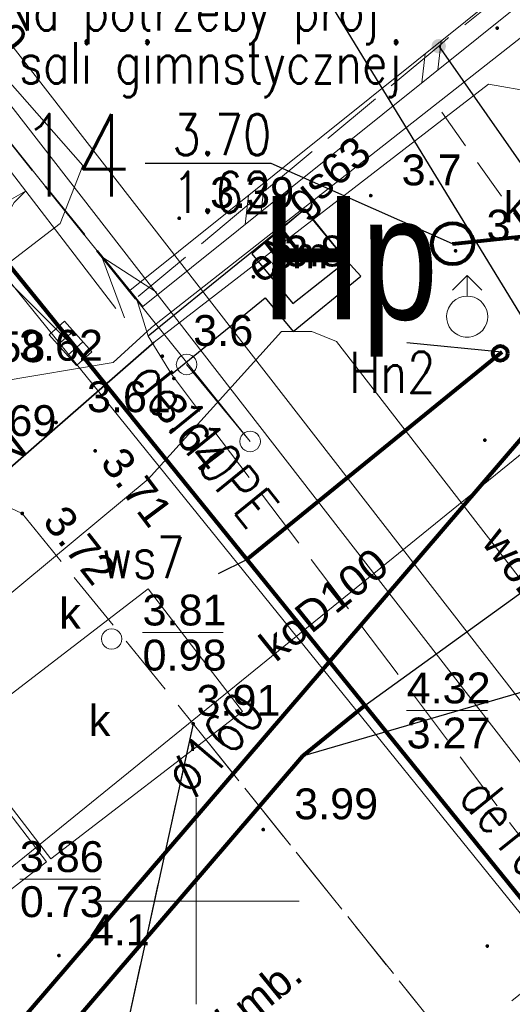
# Model space of a CAD drawing. Extents: x 5474185 to 5474933, y 5916077 to 5916824.
# Tile 207 of 256: x 5474646 to 5474658, y 5916347 to 5916371. Entities that reach past the tile are written whole.
import ezdxf
from ezdxf.enums import TextEntityAlignment as Align

# ---------------------------------------------------------------- set-up
doc = ezdxf.new("R2010")
doc.units = 0
for name, pattern in [('PRZER1-1', [1, 0.5, -0.5]), ('PRZER2-1', [1.5, 1, -0.5]), ('PRZER3-1', [2, 1.5, -0.5])]:
    doc.linetypes.add(name, pattern=pattern)
for name, color, linetype, lineweight in [('GSLDSO', 253, 'CONTINUOUS', 18), ('GSLKBR', 253, 'CONTINUOUS', 18), ('GSLKOG', 253, 'CONTINUOUS', 35), ('GSLKRW', 253, 'CONTINUOUS', 25), ('GSLTZI', 253, 'CONTINUOUS', 18), ('GSPWPN', 253, 'CONTINUOUS', 13), ('GSPWPN_O', 253, 'CONTINUOUS', 13), ('GSPWPS', 253, 'CONTINUOUS', 13), ('GSPWPS_O', 253, 'CONTINUOUS', 13), ('GSSISM', 253, 'CONTINUOUS', 25), ('GSSISM_O', 253, 'CONTINUOUS', 25), ('GSSKOA', 253, 'CONTINUOUS', 18), ('GSSKOA_O', 253, 'CONTINUOUS', 18), ('GULCPR', 254, 'CONTINUOUS', 18), ('GULCPR_O', 254, 'CONTINUOUS', 18), ('GULEPR', 254, 'CONTINUOUS', 18), ('GULEPR_O', 254, 'CONTINUOUS', 18), ('GULGPR', 254, 'CONTINUOUS', 18), ('GULGPR_O', 254, 'CONTINUOUS', 18), ('GULKPR', 7, 'CONTINUOUS', 18), ('GULKPR_O', 254, 'CONTINUOUS', 18), ('GULLOB', 254, 'CONTINUOUS', 35), ('GULTPR', 254, 'CONTINUOUS', 18), ('GULWPR', 7, 'CONTINUOUS', 18), ('GULWPR_O', 254, 'CONTINUOUS', 18), ('GUPISN', 253, 'CONTINUOUS', 18), ('GUPIWZ', 253, 'CONTINUOUS', 18), ('GUPIWZ_O', 253, 'CONTINUOUS', 18), ('GUPKKS', 253, 'CONTINUOUS', 18), ('GUPPRZ_O', 40, 'CONTINUOUS', 18), ('GUPWDT', 253, 'CONTINUOUS', 18), ('GUSKUT', 253, 'CONTINUOUS', 18), ('GUSKUT_O', 253, 'CONTINUOUS', 18), ('is  woda szklarnia', 5, 'CONTINUOUS', 18), ('IS HP zasięg', 251, 'CONTINUOUS', 20), ('IS ks', 34, 'CONTINUOUS', 40), ('IS opis', 7, 'CONTINUOUS', 20), ('Ramka sekcyjna', 253, 'CONTINUOUS', 18)]:
    doc.layers.add(name, color=color, linetype=linetype, lineweight=lineweight)
for name, color, linetype in [('is SZKLARNIA KRANY', 5, 'CONTINUOUS'), ('ks_Linie_odn', 2, 'CONTINUOUS'), ('ks_Opis_PZ_1', 2, 'CONTINUOUS'), ('ks_Teksty', 2, 'CONTINUOUS'), ('w_Opis_PZ_2', 7, 'CONTINUOUS')]:
    doc.layers.add(name, color=color, linetype=linetype)
doc.styles.add('Arial', font='arial.ttf')
doc.styles.get("Standard").update_dxf_attribs({"font": 'simplex.shx'})
doc.styles.add('STYLE3', font='arial.ttf', dxfattribs={"width": 0.8})

msp = doc.modelspace()

# ---------------------------------------------------------------- hatches: boundary and pattern name
at = {"layer": 'GSLKOG'}
msp.add_hatch(color=256, dxfattribs=at).paths.add_polyline_path([(5474655.905015, 5916370.595646), (5474655.859378, 5916370.5977), (5474655.815827, 5916370.611497), (5474655.77733, 5916370.636095), (5474655.746512, 5916370.669819), (5474655.725473, 5916370.710369), (5474655.715646, 5916370.754985), (5474655.7177, 5916370.800622), (5474655.731497, 5916370.844173), (5474655.756095, 5916370.88267), (5474655.789819, 5916370.913488), (5474655.830369, 5916370.934527), (5474655.874985, 5916370.944354), (5474655.920622, 5916370.9423), (5474655.964173, 5916370.928503), (5474656.00267, 5916370.903905), (5474656.033488, 5916370.870181), (5474656.054527, 5916370.829631), (5474656.064354, 5916370.785015), (5474656.0623, 5916370.739378), (5474656.048503, 5916370.695827), (5474656.023905, 5916370.65733), (5474655.990181, 5916370.626512), (5474655.949631, 5916370.605473)])
at = {"layer": 'GSPWPN'}
for points in [[(5474657.31, 5916371.165), (5474657.298353, 5916371.166533), (5474657.2875, 5916371.171029), (5474657.27818, 5916371.17818), (5474657.271029, 5916371.1875), (5474657.266533, 5916371.198353), (5474657.265, 5916371.21), (5474657.266533, 5916371.221647), (5474657.271029, 5916371.2325), (5474657.27818, 5916371.24182), (5474657.2875, 5916371.248971), (5474657.298353, 5916371.253467), (5474657.31, 5916371.255), (5474657.321647, 5916371.253467), (5474657.3325, 5916371.248971), (5474657.34182, 5916371.24182), (5474657.348971, 5916371.2325), (5474657.353467, 5916371.221647), (5474657.355, 5916371.21), (5474657.353467, 5916371.198353), (5474657.348971, 5916371.1875), (5474657.34182, 5916371.17818), (5474657.3325, 5916371.171029), (5474657.321647, 5916371.166533)], [(5474654.24, 5916367.095), (5474654.228353, 5916367.096533), (5474654.2175, 5916367.101029), (5474654.20818, 5916367.10818), (5474654.201029, 5916367.1175), (5474654.196533, 5916367.128353), (5474654.195, 5916367.14), (5474654.196533, 5916367.151647), (5474654.201029, 5916367.1625), (5474654.20818, 5916367.17182), (5474654.2175, 5916367.178971), (5474654.228353, 5916367.183467), (5474654.24, 5916367.185), (5474654.251647, 5916367.183467), (5474654.2625, 5916367.178971), (5474654.27182, 5916367.17182), (5474654.278971, 5916367.1625), (5474654.283467, 5916367.151647), (5474654.285, 5916367.14), (5474654.283467, 5916367.128353), (5474654.278971, 5916367.1175), (5474654.27182, 5916367.10818), (5474654.2625, 5916367.101029), (5474654.251647, 5916367.096533)], [(5474656.3, 5916365.755), (5474656.288353, 5916365.756533), (5474656.2775, 5916365.761029), (5474656.26818, 5916365.76818), (5474656.261029, 5916365.7775), (5474656.256533, 5916365.788353), (5474656.255, 5916365.8), (5474656.256533, 5916365.811647), (5474656.261029, 5916365.8225), (5474656.26818, 5916365.83182), (5474656.2775, 5916365.838971), (5474656.288353, 5916365.843467), (5474656.3, 5916365.845), (5474656.311647, 5916365.843467), (5474656.3225, 5916365.838971), (5474656.33182, 5916365.83182), (5474656.338971, 5916365.8225), (5474656.343467, 5916365.811647), (5474656.345, 5916365.8), (5474656.343467, 5916365.788353), (5474656.338971, 5916365.7775), (5474656.33182, 5916365.76818), (5474656.3225, 5916365.761029), (5474656.311647, 5916365.756533)], [(5474651.39, 5916365.125), (5474651.378353, 5916365.126533), (5474651.3675, 5916365.131029), (5474651.35818, 5916365.13818), (5474651.351029, 5916365.1475), (5474651.346533, 5916365.158353), (5474651.345, 5916365.17), (5474651.346533, 5916365.181647), (5474651.351029, 5916365.1925), (5474651.35818, 5916365.20182), (5474651.3675, 5916365.208971), (5474651.378353, 5916365.213467), (5474651.39, 5916365.215), (5474651.401647, 5916365.213467), (5474651.4125, 5916365.208971), (5474651.42182, 5916365.20182), (5474651.428971, 5916365.1925), (5474651.433467, 5916365.181647), (5474651.435, 5916365.17), (5474651.433467, 5916365.158353), (5474651.428971, 5916365.1475), (5474651.42182, 5916365.13818), (5474651.4125, 5916365.131029), (5474651.401647, 5916365.126533)], [(5474649.18, 5916363.195), (5474649.168353, 5916363.196533), (5474649.1575, 5916363.201029), (5474649.14818, 5916363.20818), (5474649.141029, 5916363.2175), (5474649.136533, 5916363.228353), (5474649.135, 5916363.24), (5474649.136533, 5916363.251647), (5474649.141029, 5916363.2625), (5474649.14818, 5916363.27182), (5474649.1575, 5916363.278971), (5474649.168353, 5916363.283467), (5474649.18, 5916363.285), (5474649.191647, 5916363.283467), (5474649.2025, 5916363.278971), (5474649.21182, 5916363.27182), (5474649.218971, 5916363.2625), (5474649.223467, 5916363.251647), (5474649.225, 5916363.24), (5474649.223467, 5916363.228353), (5474649.218971, 5916363.2175), (5474649.21182, 5916363.20818), (5474649.2025, 5916363.201029), (5474649.191647, 5916363.196533)], [(5474657.01, 5916361.155), (5474656.998353, 5916361.156533), (5474656.9875, 5916361.161029), (5474656.97818, 5916361.16818), (5474656.971029, 5916361.1775), (5474656.966533, 5916361.188353), (5474656.965, 5916361.2), (5474656.966533, 5916361.211647), (5474656.971029, 5916361.2225), (5474656.97818, 5916361.23182), (5474656.9875, 5916361.238971), (5474656.998353, 5916361.243467), (5474657.01, 5916361.245), (5474657.021647, 5916361.243467), (5474657.0325, 5916361.238971), (5474657.04182, 5916361.23182), (5474657.048971, 5916361.2225), (5474657.053467, 5916361.211647), (5474657.055, 5916361.2), (5474657.053467, 5916361.188353), (5474657.048971, 5916361.1775), (5474657.04182, 5916361.16818), (5474657.0325, 5916361.161029), (5474657.021647, 5916361.156533)], [(5474646.67, 5916348.635), (5474646.658353, 5916348.636533), (5474646.6475, 5916348.641029), (5474646.63818, 5916348.64818), (5474646.631029, 5916348.6575), (5474646.626533, 5916348.668353), (5474646.625, 5916348.68), (5474646.626533, 5916348.691647), (5474646.631029, 5916348.7025), (5474646.63818, 5916348.71182), (5474646.6475, 5916348.718971), (5474646.658353, 5916348.723467), (5474646.67, 5916348.725), (5474646.681647, 5916348.723467), (5474646.6925, 5916348.718971), (5474646.70182, 5916348.71182), (5474646.708971, 5916348.7025), (5474646.713467, 5916348.691647), (5474646.715, 5916348.68), (5474646.713467, 5916348.668353), (5474646.708971, 5916348.6575), (5474646.70182, 5916348.64818), (5474646.6925, 5916348.641029), (5474646.681647, 5916348.636533)]]:
    msp.add_hatch(color=256, dxfattribs=at).paths.add_polyline_path(points)
at = {"layer": 'GSPWPS'}
for points in [[(5474649.59, 5916366.545), (5474649.578353, 5916366.546533), (5474649.5675, 5916366.551029), (5474649.55818, 5916366.55818), (5474649.551029, 5916366.5675), (5474649.546533, 5916366.578353), (5474649.545, 5916366.59), (5474649.546533, 5916366.601647), (5474649.551029, 5916366.6125), (5474649.55818, 5916366.62182), (5474649.5675, 5916366.628971), (5474649.578353, 5916366.633467), (5474649.59, 5916366.635), (5474649.601647, 5916366.633467), (5474649.6125, 5916366.628971), (5474649.62182, 5916366.62182), (5474649.628971, 5916366.6125), (5474649.633467, 5916366.601647), (5474649.635, 5916366.59), (5474649.633467, 5916366.578353), (5474649.628971, 5916366.5675), (5474649.62182, 5916366.55818), (5474649.6125, 5916366.551029), (5474649.601647, 5916366.546533)], [(5474649.46, 5916362.655), (5474649.448353, 5916362.656533), (5474649.4375, 5916362.661029), (5474649.42818, 5916362.66818), (5474649.421029, 5916362.6775), (5474649.416533, 5916362.688353), (5474649.415, 5916362.7), (5474649.416533, 5916362.711647), (5474649.421029, 5916362.7225), (5474649.42818, 5916362.73182), (5474649.4375, 5916362.738971), (5474649.448353, 5916362.743467), (5474649.46, 5916362.745), (5474649.471647, 5916362.743467), (5474649.4825, 5916362.738971), (5474649.49182, 5916362.73182), (5474649.498971, 5916362.7225), (5474649.503467, 5916362.711647), (5474649.505, 5916362.7), (5474649.503467, 5916362.688353), (5474649.498971, 5916362.6775), (5474649.49182, 5916362.66818), (5474649.4825, 5916362.661029), (5474649.471647, 5916362.656533)], [(5474646.6, 5916361.585), (5474646.588353, 5916361.586533), (5474646.5775, 5916361.591029), (5474646.56818, 5916361.59818), (5474646.561029, 5916361.6075), (5474646.556533, 5916361.618353), (5474646.555, 5916361.63), (5474646.556533, 5916361.641647), (5474646.561029, 5916361.6525), (5474646.56818, 5916361.66182), (5474646.5775, 5916361.668971), (5474646.588353, 5916361.673467), (5474646.6, 5916361.675), (5474646.611647, 5916361.673467), (5474646.6225, 5916361.668971), (5474646.63182, 5916361.66182), (5474646.638971, 5916361.6525), (5474646.643467, 5916361.641647), (5474646.645, 5916361.63), (5474646.643467, 5916361.618353), (5474646.638971, 5916361.6075), (5474646.63182, 5916361.59818), (5474646.6225, 5916361.591029), (5474646.611647, 5916361.586533)], [(5474647.55, 5916360.895), (5474647.538353, 5916360.896533), (5474647.5275, 5916360.901029), (5474647.51818, 5916360.90818), (5474647.511029, 5916360.9175), (5474647.506533, 5916360.928353), (5474647.505, 5916360.94), (5474647.506533, 5916360.951647), (5474647.511029, 5916360.9625), (5474647.51818, 5916360.97182), (5474647.5275, 5916360.978971), (5474647.538353, 5916360.983467), (5474647.55, 5916360.985), (5474647.561647, 5916360.983467), (5474647.5725, 5916360.978971), (5474647.58182, 5916360.97182), (5474647.588971, 5916360.9625), (5474647.593467, 5916360.951647), (5474647.595, 5916360.94), (5474647.593467, 5916360.928353), (5474647.588971, 5916360.9175), (5474647.58182, 5916360.90818), (5474647.5725, 5916360.901029), (5474647.561647, 5916360.896533)], [(5474645.78, 5916359.375), (5474645.768353, 5916359.376533), (5474645.7575, 5916359.381029), (5474645.74818, 5916359.38818), (5474645.741029, 5916359.3975), (5474645.736533, 5916359.408353), (5474645.735, 5916359.42), (5474645.736533, 5916359.431647), (5474645.741029, 5916359.4425), (5474645.74818, 5916359.45182), (5474645.7575, 5916359.458971), (5474645.768353, 5916359.463467), (5474645.78, 5916359.465), (5474645.791647, 5916359.463467), (5474645.8025, 5916359.458971), (5474645.81182, 5916359.45182), (5474645.818971, 5916359.4425), (5474645.823467, 5916359.431647), (5474645.825, 5916359.42), (5474645.823467, 5916359.408353), (5474645.818971, 5916359.3975), (5474645.81182, 5916359.38818), (5474645.8025, 5916359.381029), (5474645.791647, 5916359.376533)], [(5474649.93, 5916354.265), (5474649.918353, 5916354.266533), (5474649.9075, 5916354.271029), (5474649.89818, 5916354.27818), (5474649.891029, 5916354.2875), (5474649.886533, 5916354.298353), (5474649.885, 5916354.31), (5474649.886533, 5916354.321647), (5474649.891029, 5916354.3325), (5474649.89818, 5916354.34182), (5474649.9075, 5916354.348971), (5474649.918353, 5916354.353467), (5474649.93, 5916354.355), (5474649.941647, 5916354.353467), (5474649.9525, 5916354.348971), (5474649.96182, 5916354.34182), (5474649.968971, 5916354.3325), (5474649.973467, 5916354.321647), (5474649.975, 5916354.31), (5474649.973467, 5916354.298353), (5474649.968971, 5916354.2875), (5474649.96182, 5916354.27818), (5474649.9525, 5916354.271029), (5474649.941647, 5916354.266533)], [(5474651.63, 5916351.695), (5474651.618353, 5916351.696533), (5474651.6075, 5916351.701029), (5474651.59818, 5916351.70818), (5474651.591029, 5916351.7175), (5474651.586533, 5916351.728353), (5474651.585, 5916351.74), (5474651.586533, 5916351.751647), (5474651.591029, 5916351.7625), (5474651.59818, 5916351.77182), (5474651.6075, 5916351.778971), (5474651.618353, 5916351.783467), (5474651.63, 5916351.785), (5474651.641647, 5916351.783467), (5474651.6525, 5916351.778971), (5474651.66182, 5916351.77182), (5474651.668971, 5916351.7625), (5474651.673467, 5916351.751647), (5474651.675, 5916351.74), (5474651.673467, 5916351.728353), (5474651.668971, 5916351.7175), (5474651.66182, 5916351.70818), (5474651.6525, 5916351.701029), (5474651.641647, 5916351.696533)], [(5474657.07, 5916348.865), (5474657.058353, 5916348.866533), (5474657.0475, 5916348.871029), (5474657.03818, 5916348.87818), (5474657.031029, 5916348.8875), (5474657.026533, 5916348.898353), (5474657.025, 5916348.91), (5474657.026533, 5916348.921647), (5474657.031029, 5916348.9325), (5474657.03818, 5916348.94182), (5474657.0475, 5916348.948971), (5474657.058353, 5916348.953467), (5474657.07, 5916348.955), (5474657.081647, 5916348.953467), (5474657.0925, 5916348.948971), (5474657.10182, 5916348.94182), (5474657.108971, 5916348.9325), (5474657.113467, 5916348.921647), (5474657.115, 5916348.91), (5474657.113467, 5916348.898353), (5474657.108971, 5916348.8875), (5474657.10182, 5916348.87818), (5474657.0925, 5916348.871029), (5474657.081647, 5916348.866533)]]:
    msp.add_hatch(color=256, dxfattribs=at).paths.add_polyline_path(points)

# ---------------------------------------------------------------- linework, layer by layer
at = {"layer": 'GSLDSO', "linetype": 'Continuous', "lineweight": 18, "elevation": 10.18, "flags": 128}
for points in [[(5474648.393545, 5916364.834992), (5474667.013545, 5916379.774992)], [(5474648.706455, 5916364.445008), (5474667.326455, 5916379.385008)]]:
    msp.add_lwpolyline(points, dxfattribs=at)
at = {"layer": 'GSLDSO', "elevation": 10.18, "flags": 128}
for points in [[(5474655.87154, 5916370.194008), (5474655.948615, 5916370.896901)], [(5474655.87154, 5916370.194008), (5474655.948615, 5916370.896901)], [(5474655.481556, 5916369.881098), (5474655.558631, 5916370.583992)], [(5474655.481556, 5916369.881098), (5474655.558631, 5916370.583992)], [(5474651.581711, 5916366.752007), (5474651.658786, 5916367.454901)], [(5474651.581711, 5916366.752007), (5474651.658786, 5916367.454901)], [(5474651.191726, 5916366.439098), (5474651.268802, 5916367.141992)], [(5474651.191726, 5916366.439098), (5474651.268802, 5916367.141992)], [(5474648.393545, 5916364.834992), (5474648.706455, 5916364.445008)]]:
    msp.add_lwpolyline(points, dxfattribs=at)
at = {"layer": 'GSLKBR', "linetype": 'Continuous', "lineweight": 18, "elevation": 10.18, "flags": 128}
msp.add_lwpolyline([(5474643.67, 5916370.1), (5474648.05, 5916364.4)], dxfattribs=at)
at = {"layer": 'GSLKBR', "elevation": 10.18, "flags": 128}
for points in [[(5474645.86, 5916367.25), (5474645.521018, 5916367.053977), (5474645.142852, 5916366.952369), (5474644.751273, 5916366.9521), (5474644.372968, 5916367.053187)], [(5474645.286929, 5916365.863786), (5474645.28666, 5916366.255364), (5474645.387747, 5916366.63367), (5474645.583302, 5916366.972922), (5474645.86, 5916367.25)]]:
    msp.add_lwpolyline(points, dxfattribs=at)
at = {"layer": 'GSLKOG', "linetype": 'Continuous', "lineweight": 30}
msp.add_line((5474655.89, 5916370.77, 10.18), (5474666.67, 5916355.33, 10.18), dxfattribs=at)
at = {"layer": 'GSLKRW', "linetype": 'Continuous', "lineweight": 30}
for p, q in [((5474652.65, 5916366.81, 10.18), (5474651.01, 5916365.49, 10.18)), ((5474653.66, 5916365.56, 10.18), (5474652.65, 5916366.81, 10.18)), ((5474651.01, 5916365.49, 10.18), (5474648.84, 5916363.73, 10.18)), ((5474654, 5916365.18, 10.18), (5474653.66, 5916365.56, 10.18)), ((5474652.36, 5916363.84, 10.18), (5474654, 5916365.18, 10.18)), ((5474649.4, 5916362.8, 10.18), (5474651.68, 5916364.66, 10.18)), ((5474651.68, 5916364.66, 10.18), (5474652.36, 5916363.84, 10.18)), ((5474649.93, 5916354.31, 10.18), (5474647.65, 5916343.91, 10.18))]:
    msp.add_line(p, q, dxfattribs=at)
at = {"layer": 'GSLTZI', "linetype": 'PRZER2-1', "lineweight": 18, "elevation": 10.1}
msp.add_lwpolyline([(5474665.24, 5916356.13), (5474655.91, 5916369.24)], dxfattribs=at)
at = {"layer": 'GSSISM', "linetype": 'Continuous', "lineweight": 30}
for p, q in [((5474652.63, 5916366.8, 10.18), (5474651.35, 5916365.73, 10.18)), ((5474653.66, 5916365.56, 10.18), (5474652.63, 5916366.8, 10.18)), ((5474651.35, 5916365.73, 10.18), (5474652.35, 5916364.52, 10.18)), ((5474652.35, 5916364.52, 10.18), (5474653.66, 5916365.56, 10.18))]:
    msp.add_line(p, q, dxfattribs=at)
at = {"layer": 'GSSKOA', "linetype": 'PRZER3-1', "lineweight": 13}
for p, q in [((5474667.06, 5916379.73, 10.18), (5474656.12, 5916370.97, 10.18)), ((5474656.12, 5916370.97, 10.18), (5474655.89, 5916370.77, 10.18)), ((5474655.89, 5916370.77, 10.18), (5474648.52, 5916364.63, 10.18)), ((5474648.55, 5916364.64, 10.18), (5474644.06, 5916370.21, 10.18)), ((5474648.52, 5916364.63, 10.18), (5474644.06, 5916370.21, 10.18)), ((5474648.84, 5916363.73, 10.18), (5474648.55, 5916364.64, 10.18)), ((5474649.4, 5916362.8, 10.18), (5474648.84, 5916363.73, 10.18)), ((5474659.72, 5916349.12, 10.18), (5474649.4, 5916362.8, 10.18)), ((5474644.8, 5916359.87, 10.18), (5474645.78, 5916359.42, 10.18)), ((5474645.78, 5916359.42, 10.18), (5474649.93, 5916354.31, 10.18)), ((5474649.93, 5916354.31, 10.18), (5474647.65, 5916343.91, 10.18)), ((5474649.93, 5916354.31, 10.18), (5474656.04, 5916346.68, 10.18)), ((5474656.04, 5916346.68, 10.18), (5474649.93, 5916354.31, 10.18))]:
    msp.add_line(p, q, dxfattribs=at)
at = {"layer": 'GULCPR', "linetype": 'Continuous', "lineweight": 13}
for p, q in [((5474659.27, 5916353.06, 10.14), (5474629.72, 5916391.17, 10.14)), ((5474658.55, 5916352.49, 10.14), (5474629, 5916390.61, 10.14))]:
    msp.add_line(p, q, dxfattribs=at)
at = {"layer": 'GULEPR', "linetype": 'Continuous', "lineweight": 13}
for p, q in [((5474651.31, 5916361.17, 10.14), (5474625.78, 5916392.99, 10.14)), ((5474647.25, 5916367.87, 10.14), (5474636.34, 5916380.3, 10.14)), ((5474657.1, 5916369.85, 10.14), (5474648.98, 5916363.58, 10.14)), ((5474665.61, 5916368.33, 10.14), (5474657.1, 5916369.85, 10.14)), ((5474646.7, 5916366.46, 10.14), (5474647.25, 5916367.87, 10.14)), ((5474634.95, 5916357.45, 10.14), (5474646.7, 5916366.46, 10.14)), ((5474648.98, 5916363.58, 10.14), (5474644.34, 5916359.53, 10.14)), ((5474649.77, 5916363.04, 10.14), (5474651.31, 5916361.17, 10.14))]:
    msp.add_line(p, q, dxfattribs=at)
at = {"layer": 'GULEPR', "elevation": 10.14, "flags": 128}
msp.add_lwpolyline([(5474649.04034, 5916364.797829), (5474647.711647, 5916365.654903), (5474648.260356, 5916364.172028)], dxfattribs=at)
at = {"layer": 'GULGPR', "linetype": 'Continuous', "lineweight": 13}
for p, q in [((5474660.11, 5916372.73, 10.14), (5474648.92, 5916363.94, 10.14)), ((5474648.92, 5916363.94, 10.14), (5474647.99, 5916363.09, 10.14)), ((5474647.99, 5916363.09, 10.14), (5474643.65, 5916362.36, 10.14))]:
    msp.add_line(p, q, dxfattribs=at)
at = {"layer": 'GULKPR', "linetype": 'Continuous', "lineweight": 18, "elevation": 10.14, "flags": 128}
for points in [[(5474646.95, 5916363.55), (5474640.38, 5916370.1)], [(5474666.18, 5916367.59), (5474644.97, 5916350.38)]]:
    msp.add_lwpolyline(points, dxfattribs=at)
at = {"layer": 'GULLOB', "linetype": 'Continuous', "lineweight": 35, "elevation": 10.12, "flags": 128}
msp.add_lwpolyline([(5474648.98, 5916363.58), (5474644.34, 5916359.53)], dxfattribs=at)
at = {"layer": 'GULTPR', "linetype": 'PRZER3-1', "lineweight": 13}
msp.add_line((5474648.32, 5916340.05, 10.14), (5474677.15, 5916363.29, 10.14), dxfattribs=at)
at = {"layer": 'GULWPR', "linetype": 'Continuous', "lineweight": 13}
for p, q in [((5474645.73, 5916364.74, 10.14), (5474640.9, 5916370.68, 10.14)), ((5474658.87, 5916348.46, 10.14), (5474645.73, 5916364.74, 10.14)), ((5474652.07, 5916363.84, 10.14), (5474648.84, 5916360.25, 10.14)), ((5474652.81, 5916363.84, 10.14), (5474652.07, 5916363.84, 10.14)), ((5474653.41, 5916363.6, 10.14), (5474652.81, 5916363.84, 10.14)), ((5474660.69, 5916354.18, 10.14), (5474653.41, 5916363.6, 10.14)), ((5474648.84, 5916360.25, 10.14), (5474645.17, 5916357.21, 10.14))]:
    msp.add_line(p, q, dxfattribs=at)
at = {"layer": 'GUPISN', "elevation": 10.16, "flags": 128}
for points in [[(5474649.77, 5916363.29), (5474649.834705, 5916363.281481), (5474649.895, 5916363.256506), (5474649.946777, 5916363.216777), (5474649.986506, 5916363.165), (5474650.011481, 5916363.104705), (5474650.02, 5916363.04), (5474650.011481, 5916362.975295), (5474649.986506, 5916362.915), (5474649.946777, 5916362.863223), (5474649.895, 5916362.823494), (5474649.834705, 5916362.798519), (5474649.77, 5916362.79), (5474649.705295, 5916362.798519), (5474649.645, 5916362.823494), (5474649.593223, 5916362.863223), (5474649.553494, 5916362.915), (5474649.528519, 5916362.975295), (5474649.52, 5916363.04), (5474649.528519, 5916363.104705), (5474649.553494, 5916363.165), (5474649.593223, 5916363.216777), (5474649.645, 5916363.256506), (5474649.705295, 5916363.281481), (5474649.77, 5916363.29)], [(5474651.31, 5916361.42), (5474651.374705, 5916361.411481), (5474651.435, 5916361.386506), (5474651.486777, 5916361.346777), (5474651.526506, 5916361.295), (5474651.551481, 5916361.234705), (5474651.56, 5916361.17), (5474651.551481, 5916361.105295), (5474651.526506, 5916361.045), (5474651.486777, 5916360.993223), (5474651.435, 5916360.953494), (5474651.374705, 5916360.928519), (5474651.31, 5916360.92), (5474651.245295, 5916360.928519), (5474651.185, 5916360.953494), (5474651.133223, 5916360.993223), (5474651.093494, 5916361.045), (5474651.068519, 5916361.105295), (5474651.06, 5916361.17), (5474651.068519, 5916361.234705), (5474651.093494, 5916361.295), (5474651.133223, 5916361.346777), (5474651.185, 5916361.386506), (5474651.245295, 5916361.411481), (5474651.31, 5916361.42)]]:
    msp.add_lwpolyline(points, close=True, dxfattribs=at)
at = {"layer": 'GUPISN', "linetype": 'PRZER1-1', "lineweight": 18, "elevation": 10.16}
msp.add_lwpolyline([(5474649.77, 5916363.04), (5474651.31, 5916361.17)], dxfattribs=at)
at = {"layer": 'GUPIWZ', "elevation": 10.18, "flags": 128}
msp.add_lwpolyline([(5474647.95, 5916356.62), (5474648.014705, 5916356.611481), (5474648.075, 5916356.586506), (5474648.126777, 5916356.546777), (5474648.166506, 5916356.495), (5474648.191481, 5916356.434705), (5474648.2, 5916356.37), (5474648.191481, 5916356.305295), (5474648.166506, 5916356.245), (5474648.126777, 5916356.193223), (5474648.075, 5916356.153494), (5474648.014705, 5916356.128519), (5474647.95, 5916356.12), (5474647.885295, 5916356.128519), (5474647.825, 5916356.153494), (5474647.773223, 5916356.193223), (5474647.733494, 5916356.245), (5474647.708519, 5916356.305295), (5474647.7, 5916356.37), (5474647.708519, 5916356.434705), (5474647.733494, 5916356.495), (5474647.773223, 5916356.546777), (5474647.825, 5916356.586506), (5474647.885295, 5916356.611481), (5474647.95, 5916356.62)], close=True, dxfattribs=at)
at = {"layer": 'GUPKKS', "elevation": 10.16, "flags": 128}
for points in [[(5474646.646922, 5916363.514382), (5474647.020271, 5916363.846963)], [(5474646.879729, 5916363.253037), (5474647.253078, 5916363.585618)]]:
    msp.add_lwpolyline(points, dxfattribs=at)
at = {"layer": 'GUPKKS'}
msp.add_3dface([(5474647.095907, 5916363.01036, 10.16), (5474646.430744, 5916363.757059, 10.16), (5474646.804093, 5916364.08964, 10.16), (5474647.469256, 5916363.342941, 10.16)], dxfattribs=at)
at = {"layer": 'GUPPRZ_O', "linetype": 'Continuous', "lineweight": 13, "elevation": 10.8, "flags": 128}
for points in [[(5474648.7, 5916356.525543), (5474650.66, 5916356.525543)], [(5474655.110973, 5916354.63301), (5474657.070973, 5916354.63301)], [(5474645.72, 5916350.535543), (5474647.68, 5916350.535543)]]:
    msp.add_lwpolyline(points, dxfattribs=at)
at = {"layer": 'GUPWDT', "elevation": 10.16, "flags": 128}
for points in [[(5474656.226447, 5916364.846447), (5474656.58, 5916365.2), (5474656.933553, 5916364.846447)], [(5474656.58, 5916364.7), (5474656.58, 5916365.2)]]:
    msp.add_lwpolyline(points, dxfattribs=at)
msp.add_lwpolyline([(5474656.58, 5916364.7), (5474656.666824, 5916364.692404), (5474656.75101, 5916364.669846), (5474656.83, 5916364.633013), (5474656.901394, 5916364.583022), (5474656.963022, 5916364.521394), (5474657.013013, 5916364.45), (5474657.049846, 5916364.37101), (5474657.072404, 5916364.286824), (5474657.08, 5916364.2), (5474657.072404, 5916364.113176), (5474657.049846, 5916364.02899), (5474657.013013, 5916363.95), (5474656.957875, 5916363.87257), (5474656.889079, 5916363.806973), (5474656.809113, 5916363.755582), (5474656.720866, 5916363.720254), (5474656.627528, 5916363.702264), (5474656.532472, 5916363.702264), (5474656.439134, 5916363.720254), (5474656.350887, 5916363.755582), (5474656.270921, 5916363.806973), (5474656.202125, 5916363.87257), (5474656.146987, 5916363.95), (5474656.1075, 5916364.036466), (5474656.085089, 5916364.128843), (5474656.080566, 5916364.223791), (5474656.094094, 5916364.317879), (5474656.125184, 5916364.407708), (5474656.172712, 5916364.490028), (5474656.23496, 5916364.561867), (5474656.30968, 5916364.620627), (5474656.394169, 5916364.664184), (5474656.485374, 5916364.690964), (5474656.58, 5916364.7)], close=True, dxfattribs=at)
at = {"layer": 'GUSKUT', "linetype": 'Continuous', "lineweight": 13}
for p, q in [((5474644.18, 5916354.01, 10.14), (5474648.84, 5916357.59, 10.14)), ((5474648.84, 5916357.59, 10.14), (5474651.13, 5916354.61, 10.14)), ((5474651.13, 5916354.61, 10.14), (5474646.47, 5916351.03, 10.14)), ((5474646.37, 5916350.96, 10.14), (5474644.08, 5916353.94, 10.14)), ((5474646.47, 5916351.03, 10.14), (5474644.18, 5916354.01, 10.14)), ((5474643.24, 5916348.55, 10.14), (5474646.37, 5916350.96, 10.14))]:
    msp.add_line(p, q, dxfattribs=at)
at = {"layer": 'is  woda szklarnia', "lineweight": 80, "ltscale": 0.7}
for p, q in [((5474646.361388, 5916364.33788, 10.14), (5474648.446475, 5916361.754532, 10.14)), ((5474657.426203, 5916363.334459, 10.18), (5474651.231965, 5916358.304095, 10.14)), ((5474659.241898, 5916348.382047, 10.14), (5474648.446475, 5916361.754532, 10.14)), ((5474652.587309, 5916353.529901), (5474654.100163, 5916354.751207)), ((5474634.848576, 5916332.878416), (5474652.587309, 5916353.529901))]:
    msp.add_line(p, q, dxfattribs=at)
at = {"layer": 'IS HP zasięg', "lineweight": 15, "ltscale": 0.7}
msp.add_circle((5474657.383907, 5916363.309527, 10.18), 75, dxfattribs=at)
at = {"layer": 'IS HP zasięg', "lineweight": 20, "ltscale": 0.7}
msp.add_circle((5474618.317819, 5916309.855134, 10.16), 75, dxfattribs=at)
at = {"layer": 'IS ks', "lineweight": 80, "ltscale": 0.7}
for p, q in [((5474656.22624, 5916365.972429, 0.02), (5474658.74, 5916366.24, 10.16)), ((5474634.09, 5916333.53), (5474659.12, 5916362.67))]:
    msp.add_line(p, q, dxfattribs=at)
msp.add_circle((5474656.22624, 5916365.972429, 0.02), 0.5, dxfattribs=at)
at = {"layer": 'IS opis', "lineweight": 80, "ltscale": 0.7}
msp.add_line((5474651.115058, 5916358.374928), (5474651.169439, 5916358.419005), dxfattribs=at)
msp.add_circle((5474657.383907, 5916363.309527, 10.18), 0.179414, dxfattribs=at)
at = {"layer": 'is SZKLARNIA KRANY', "lineweight": 80, "ltscale": 0.7}
msp.add_line((5474583.151718, 5916442.169964, 10.14), (5474646.361388, 5916364.33788, 10.14), dxfattribs=at)
at = {"layer": 'ks_Linie_odn'}
for points in [[(5474658.969112, 5916362.473359), (5474652.166006, 5916373.617727), (5474649.106006, 5916373.617727)], [(5474656.22624, 5916365.972429), (5474651.824988, 5916367.920629), (5474648.764988, 5916367.920629)]]:
    msp.add_lwpolyline(points, dxfattribs=at)
at = {"layer": 'Ramka sekcyjna', "linetype": 'Continuous', "lineweight": 18, "elevation": 100, "flags": 128}
for points in [[(5474650, 5916347.5), (5474650, 5916352.5)], [(5474652.5, 5916350), (5474647.5, 5916350)]]:
    msp.add_lwpolyline(points, dxfattribs=at)
at = {"layer": 'w_Opis_PZ_2'}
for p, q in [((5474657.423658, 5916363.335307, 10.14), (5474655.119474, 5916363.567635)), ((5474650.547076, 5916357.962643, 10.14), (5474651.231965, 5916358.304095, 10.14)), ((5474654.100163, 5916354.751207, 10.14), (5474658.116307, 5916357.662242, 10.14)), ((5474652.587309, 5916353.529901), (5474658.704043, 5916355.318224))]:
    msp.add_line(p, q, dxfattribs=at)

# ---------------------------------------------------------------- texts
at = {"layer": 'GSPWPN_O', "linetype": 'Continuous', "lineweight": 0, "style": 'Arial'}
for s, p in [('3.7', (5474654.99, 5916367.39, 10.8)), ('3.8', (5474657.05, 5916366.05, 10.8)), ('3.8', (5474652.14, 5916365.42, 10.8)), ('3.6', (5474649.93, 5916363.49, 10.8)), ('4.1', (5474647.42, 5916348.93, 10.8))]:
    msp.add_text(s, height=0.75, dxfattribs=at).set_placement(p)
at = {"layer": 'GSPWPS_O', "linetype": 'Continuous', "lineweight": 0, "style": 'Arial'}
for s, p in [('3.39', (5474650.34, 5916366.84, 10.8)), ('3.62', (5474645.7, 5916363.13, 10.8)), ('3.61', (5474647.35, 5916361.88, 10.8)), ('3.69', (5474644.57, 5916361.3, 10.8)), ('3.91', (5474650.008338, 5916354.504028, 10.8)), ('3.99', (5474652.38, 5916351.99, 10.8))]:
    msp.add_text(s, height=0.75, dxfattribs=at).set_placement(p)
for s, rotation, p in [('3.64', 307.458722, (5474648.933951, 5916361.976173, 10.8)), ('3.71', 306.848738, (5474647.650782, 5916360.652716, 10.8)), ('3.72', 308.067548, (5474646.250165, 5916359.222263, 10.8))]:
    msp.add_text(s, height=0.75, rotation=rotation, dxfattribs=at).set_placement(p)
at = {"layer": 'GSSISM_O', "linetype": 'Continuous', "lineweight": 0, "style": 'Arial'}
msp.add_text('sm', height=0.75, dxfattribs=at).set_placement((5474652.505, 5916365.375802, 10.8), align=Align.CENTER)
at = {"layer": 'GSSKOA_O', "linetype": 'Continuous', "lineweight": 0, "style": 'Arial'}
msp.add_text('j.mb.', height=0.75, rotation=39.100282, dxfattribs=at).set_placement((5474651.762943, 5916347.396369, 10.8), align=Align.CENTER)
at = {"layer": 'GULCPR_O', "linetype": 'Continuous', "lineweight": 0, "style": 'Arial'}
msp.add_text('cnD100', height=0.75, rotation=307.789529, dxfattribs=at).set_placement((5474644.263074, 5916371.935167, 10.8), align=Align.CENTER)
at = {"layer": 'GULEPR_O', "linetype": 'Continuous', "lineweight": 0, "style": 'Arial'}
for p in [(5474652.111377, 5916365.386882, 10.8), (5474645.415802, 5916360.524458, 10.8)]:
    msp.add_text('eN', height=0.75, rotation=37.674166, dxfattribs=at).set_placement(p, align=Align.CENTER)
at = {"layer": 'GULGPR_O', "linetype": 'Continuous', "lineweight": 0, "style": 'Arial'}
msp.add_text('gs63', height=0.75, rotation=39.987852, dxfattribs=at).set_placement((5474653.438899, 5916367.341831, 10.8), align=Align.CENTER)
at = {"layer": 'GULKPR_O', "linetype": 'Continuous', "lineweight": 0, "style": 'Arial'}
msp.add_text('koD100', height=0.75, rotation=38.862947, dxfattribs=at).set_placement((5474653.335501, 5916356.916138, 10.8), align=Align.CENTER)
at = {"layer": 'GULWPR_O', "linetype": 'Continuous', "lineweight": 0, "style": 'Arial'}
msp.add_text('woD50', height=0.75, rotation=307.067677, dxfattribs=at).set_placement((5474657.889387, 5916357.415582, 10.8), align=Align.CENTER)
at = {"layer": 'GUPIWZ_O', "linetype": 'Continuous', "lineweight": 0, "style": 'Arial'}
for p in [(5474657.99, 5916366.49, 10.8), (5474647.2, 5916356.62, 10.8)]:
    msp.add_text('k', height=0.75, dxfattribs=at).set_placement(p, align=Align.RIGHT)
at = {"layer": 'GUPPRZ_O', "linetype": 'Continuous', "lineweight": 0, "style": 'Arial'}
for s, p in [('3.58', (5474644.300713, 5916363.094985, 10.8)), ('3.81', (5474648.7, 5916356.698043, 10.8)), ('0.98', (5474648.7, 5916355.603043, 10.8)), ('4.32', (5474655.110973, 5916354.80551, 10.8)), ('3.27', (5474655.110973, 5916353.71051, 10.8)), ('3.86', (5474645.72, 5916350.708043, 10.8)), ('0.73', (5474645.72, 5916349.613043, 10.8))]:
    msp.add_text(s, height=0.75, dxfattribs=at).set_placement(p)
at = {"layer": 'GUSKUT_O', "linetype": 'Continuous', "lineweight": 0, "style": 'Arial'}
msp.add_text('k', height=0.75, dxfattribs=at).set_placement((5474647.655, 5916354.016522, 10.8), align=Align.CENTER)
at = {"layer": 'IS opis', "style": 'STYLE3', "width": 0.8}
msp.add_text('Hp', height=3, dxfattribs=at).set_placement((5474651.587457, 5916364.131402, -171.025984))
at = {"layer": 'IS opis', "lineweight": 80, "ltscale": 0.7, "width": 0.8}
for s, rotation, p in [('de110PE', 308.9134609, (5474648.325421, 5916362.651095)), ('∅160', 49.338847, (5474649.946969, 5916352.447732, 10.18)), ('de160PE', 308.9134609, (5474656.336289, 5916352.524844))]:
    msp.add_text(s, height=1, rotation=rotation, dxfattribs=at).set_placement(p)
at = {"layer": 'ks_Opis_PZ_1', "width": 0.8}
msp.add_text('S14', height=2, dxfattribs=at).set_placement((5474648.424988, 5916367.120629), align=Align.RIGHT)
at = {"layer": 'ks_Teksty', "width": 0.8}
for s, p in [('Na potrzeby proj ', (5474654.9888, 5916371.151799, -0.64)), ('sali gimnstycznej', (5474654.9888, 5916369.866413, -0.64)), ('3.70', (5474651.824988, 5916368.120629)), ('1.62', (5474651.824988, 5916366.720629))]:
    msp.add_text(s, height=1, dxfattribs=at).set_placement(p, align=Align.RIGHT)
at = {"layer": 'w_Opis_PZ_2', "width": 0.8}
for s, p in [('Hn2', (5474653.71873, 5916362.348752, 10.14)), ('ws7', (5474647.704515, 5916357.85093, 10.14))]:
    msp.add_text(s, height=1, dxfattribs=at).set_placement(p)

doc.saveas('drawing.dxf')
